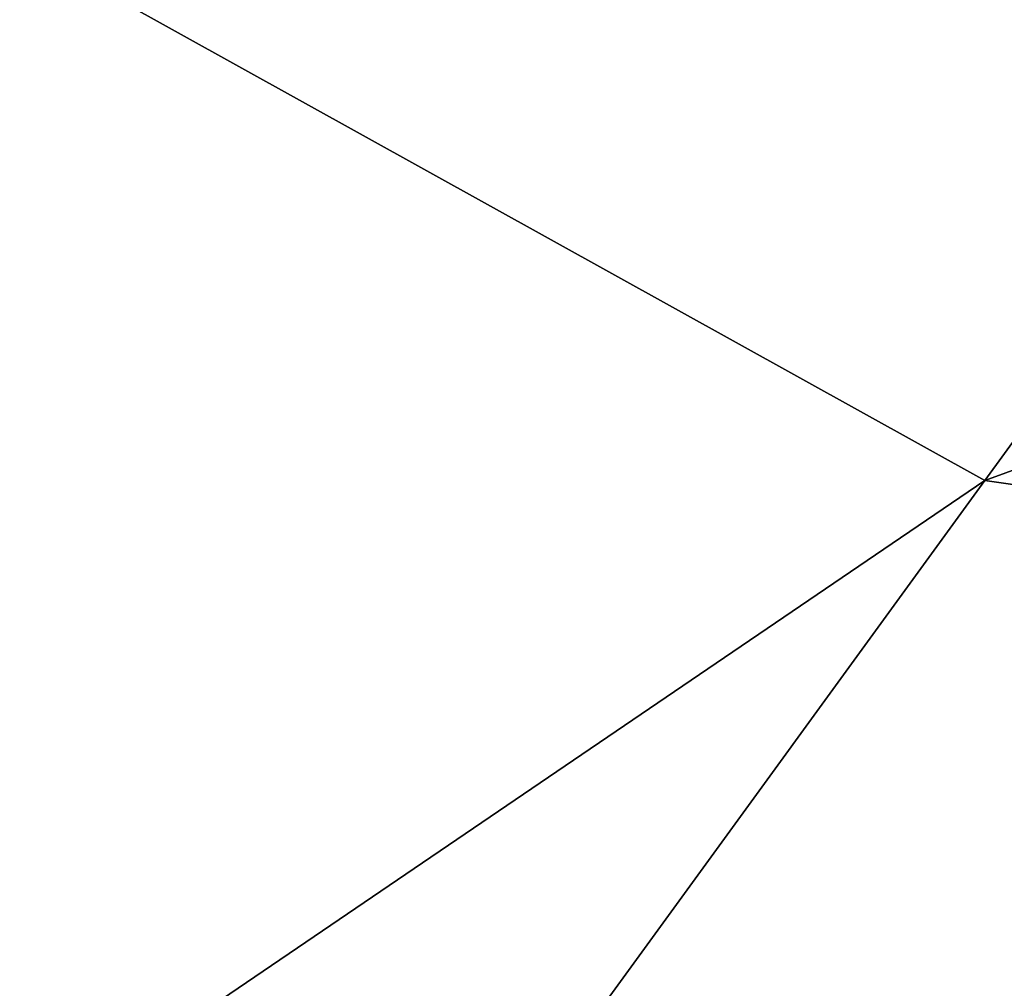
# Model space of a CAD drawing. Header units: millimetres. Extents: x 0.5 to 96.4, y -47.8 to 48.
# Tile 192 of 256: x 29.0637 to 29.1296, y -27.7044 to -27.6395. Entities that reach past the tile are written whole.
import ezdxf

# ---------------------------------------------------------------- set-up
doc = ezdxf.new("R2010")
doc.units = ezdxf.units.MM
doc.header["$LTSCALE"] = 25.4
doc.layers.get('0').update_dxf_attribs({"true_color": 0xff5454})

# ---------------------------------------------------------------- blocks, each defined once
blk = doc.blocks.new('WORKSHOP-A-6337.STL#1')
at = {"color": 250, "true_color": 0x262626}
mesh = blk.add_polyface(dxfattribs=at)
corners = [(29.714357, -26.863649, 160.545288), (28.584135, -27.368122, 155.064957), (29.128265, -27.670328, 155.046585), (29.169273, -26.562784, 160.554535)]
mesh.append_faces([[corners[k] for k in face] for face in [(0, 1, 2), (1, 0, 3)]], dxfattribs={"vtx0": -1, "color": 250})
mesh = blk.add_polyface(dxfattribs=at)
corners = [(30.903202, -27.029657, 160.477463), (29.128265, -27.670328, 155.046585), (30.309986, -27.84614, 154.91188), (29.714357, -26.863649, 160.545288)]
mesh.append_faces([[corners[k] for k in face] for face in [(0, 1, 2), (1, 0, 3)]], dxfattribs={"vtx0": -1, "color": 250})
mesh = blk.add_polyface(dxfattribs=at)
corners = [(29.128265, -27.670328, 155.046585), (27.61824, -28.697561, 149.733337), (28.160763, -29.001978, 149.7061), (28.584135, -27.368122, 155.064957)]
mesh.append_faces([[corners[k] for k in face] for face in [(0, 1, 2), (1, 0, 3)]], dxfattribs={"vtx0": -1, "color": 250})
mesh = blk.add_polyface(dxfattribs=at)
corners = [(29.128265, -27.670328, 155.046585), (28.160763, -29.001978, 149.7061), (30.309986, -27.84614, 154.91188)]
mesh.append_faces([[corners[k] for k in face] for face in [(0, 1, 2)]], dxfattribs={"color": 250})
blk = doc.blocks.new('Grupuj#1')
at = {"color": 0}
blk.add_blockref('WORKSHOP-A-6337.STL#1', (-0.507188, 47.844349, -17.197577), dxfattribs=at)

msp = doc.modelspace()

# ---------------------------------------------------------------- block references
at = {"color": 0}
msp.add_blockref('Grupuj#1', (0.507188, -47.844349, 17.197577), dxfattribs=at)

doc.saveas('drawing.dxf')
